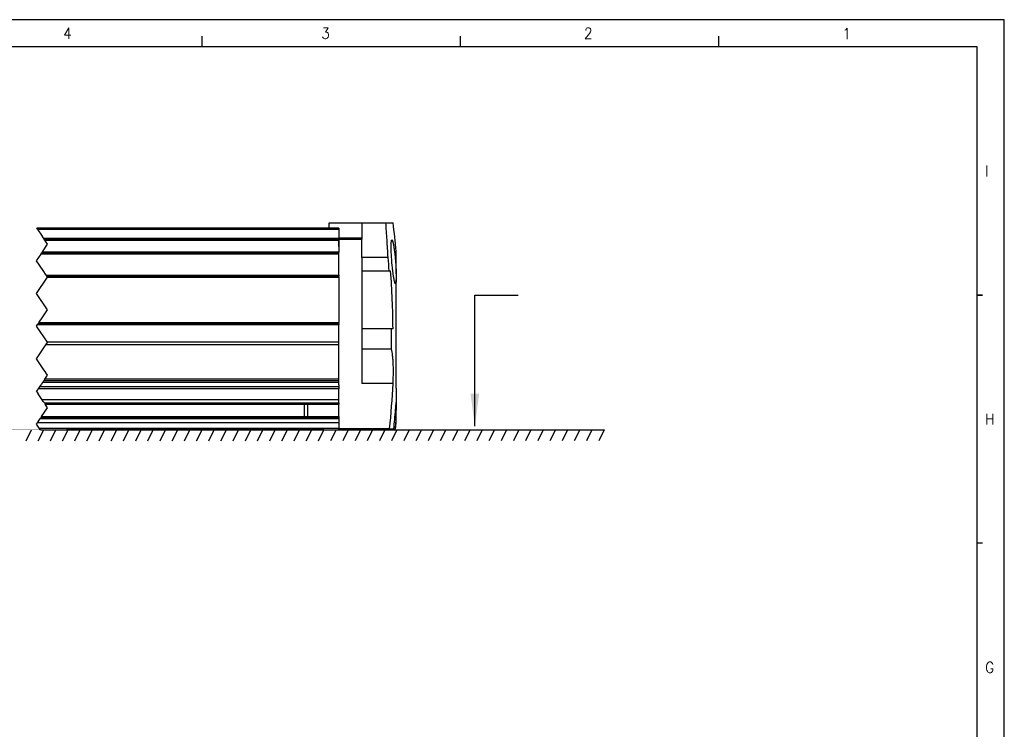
# Model space of a CAD drawing. Header units: millimetres. Extents: x -285 to 970, y -217 to 203.
# Tile 14 of 24: x 128 to 309, y 73 to 203. Entities that reach past the tile are written whole.
import ezdxf

# ---------------------------------------------------------------- set-up
doc = ezdxf.new("R2010")
doc.units = ezdxf.units.MM
doc.linetypes.add('DOT_CENTER', pattern=[14, 12, -1, 0, -1])
doc.layers.add('1', color=7, linetype='Continuous')
doc.styles.add('CONVERTER_11', font='txt.shx', dxfattribs={"width": 0.9})
doc.dimstyles.get("Standard").update_dxf_attribs({"dimtxt": 0.18, "dimasz": 0.18, "dimexe": 0.18, "dimexo": 0.0625, "dimgap": 0.09, "dimtad": 0, "dimtih": 1, "dimtoh": 1, "dimdec": 4, "dimzin": 0, "dimdsep": 46, "dimtxsty": 'Standard', "dimcen": 0.09, "dimadec": 0, "dimazin": 0, "dimtfac": 1, "dimtdec": 4, "dimtofl": 0, "dimtmove": 0, "dimatfit": 3, "dimfxl": 1, "dimtolj": 1, "dimtzin": 0, "dimarcsym": 0})

# ---------------------------------------------------------------- blocks, each defined once
blk = doc.blocks.new('Marco_a2', base_point=(304.21, -212.02))
at = {"layer": '1', "color": 2, "linetype": 'Continuous'}
for p, q in [((309.21, 202.98), (-284.79, 202.98)), ((309.21, -217.02), (309.21, 202.98)), ((161.96, 197.98), (161.96, 199.98)), ((209.38, 197.98), (209.38, 199.98)), ((256.79, 197.98), (256.79, 199.98)), ((305.21, 152.42), (304.21, 152.42)), ((304.21, 152.42), (305.21, 152.42)), ((305.21, 106.87), (304.21, 106.87))]:
    blk.add_line(p, q, dxfattribs=at)
at = {"layer": '1', "color": 7, "linetype": 'Continuous'}
for p, q in [((304.21, 197.98), (-264.79, 197.98)), ((304.21, -212.02), (304.21, 197.98))]:
    blk.add_line(p, q, dxfattribs=at)
at = {"layer": '1', "color": 2, "char_height": 2, "attachment_point": 4, "line_spacing_factor": 1.20048, "style": 'CONVERTER_11'}
for s, insert in [('4', (136.49, 200.47)), ('3', (183.86, 200.47)), ('2', (232.08, 200.49)), ('1', (279.5, 200.41)), ('I', (305.71, 175.2)), ('H', (305.71, 129.65)), ('G', (305.71, 84.09))]:
    blk.add_mtext(s, dxfattribs=dict(at, insert=insert))
blk = doc.blocks.new('Top', base_point=(304.21, -212.02))
blk.add_blockref('Marco_a2', (304.21, -212.02))
blk = doc.blocks.new('REGLA__10', base_point=(-163.4, 127.69))
at = {"color": 7, "linetype": 'Continuous'}
for p, q in [((185.3, 164.69), (131.63, 164.69)), ((185.3, 164.69), (185.3, 165.69)), ((185.3, 165.69), (185.3, 165.69)), ((185.3, 165.69), (191.3, 165.69)), ((185.3, 164.69), (185.3, 165.69)), ((187.1, 164.69), (185.3, 164.69)), ((187.1, 164.69), (187.1, 162.89)), ((191.3, 165.69), (195.7, 165.69)), ((191.3, 165.69), (191.3, 162.89)), ((195.7, 165.69), (197.03, 165.69)), ((132.97, 162.69), (187.1, 162.69)), ((187.1, 162.49), (187.1, 162.69)), ((187.1, 162.69), (191.3, 162.69)), ((191.3, 159.33), (191.3, 162.69)), ((187.1, 162.49), (187.1, 161.32)), ((187.1, 161.32), (187.1, 162.49)), ((187.1, 161.32), (187.1, 160.37)), ((132.58, 160.2), (187.1, 160.2)), ((181.3, 160.28), (187.1, 160.28)), ((187.1, 160.37), (187.1, 160.28)), ((187.1, 160.2), (187.1, 160.28)), ((187.1, 160.03), (187.1, 160.2)), ((187.1, 156.1), (187.1, 160)), ((196.11, 159.33), (191.3, 159.33)), ((191.3, 159.33), (191.3, 156.87)), ((133.5, 155.9), (187.1, 155.9)), ((187.1, 156.06), (187.1, 155.9)), ((187.1, 155.7), (187.1, 155.9)), ((187.1, 155.7), (187.1, 147.4)), ((191.3, 156.87), (196.31, 156.87)), ((191.3, 156.87), (191.3, 146.25)), ((196.31, 156.87), (196.58, 156.87)), ((131.91, 147.2), (187.1, 147.2)), ((187.1, 147.2), (187.1, 147.4)), ((187.1, 147.2), (187.1, 147.03)), ((187.1, 143.77), (187.1, 147)), ((191.3, 146.25), (191.3, 142.51)), ((196.74, 146.25), (191.3, 146.25)), ((197.01, 146.25), (196.74, 146.25)), ((197.6, 145.54), (197.6, 146.26)), ((197.6, 144.1), (197.6, 145.54)), ((187.1, 143.27), (133.3, 143.27)), ((187.1, 143.72), (187.1, 143.77)), ((187.1, 143.27), (187.1, 143.72)), ((187.1, 138.24), (187.1, 143.27)), ((197.6, 140.07), (197.6, 144.1)), ((191.3, 142.51), (191.3, 136.18)), ((196.73, 142.51), (191.3, 142.51)), ((187.1, 138.18), (187.1, 138.24)), ((187.1, 137.9), (187.1, 138.18)), ((187.1, 136.97), (187.1, 137.9)), ((187.1, 135.59), (132.18, 135.59)), ((187.1, 136.38), (132.7, 136.38)), ((132.93, 136.72), (187.1, 136.72)), ((132.95, 136.75), (187.1, 136.75)), ((187.1, 136.97), (133.1, 136.97)), ((187.1, 136.75), (187.1, 136.97)), ((187.1, 136.72), (187.1, 136.75)), ((187.1, 136.5), (187.1, 136.72)), ((187.1, 136.38), (187.1, 136.5)), ((187.1, 135.96), (187.1, 136.38)), ((187.1, 135.96), (187.1, 135.59)), ((187.1, 135.59), (187.1, 135.2)), ((187.1, 135.2), (131.92, 135.2)), ((187.1, 133.2), (187.1, 135.2)), ((187.1, 133.2), (132.63, 133.2)), ((133.15, 132.42), (181.3, 132.42)), ((181.3, 132.42), (187.1, 132.42)), ((187.1, 132.62), (187.1, 133.2)), ((187.1, 132.62), (187.1, 132.42)), ((187.1, 130.12), (187.1, 132.42)), ((132.53, 130.12), (181.3, 130.12)), ((181.3, 130.12), (187.1, 130.12)), ((187.1, 130.12), (187.1, 129.92)), ((197.6, 129.3), (197.6, 131.33)), ((187.1, 128.99), (131.78, 128.99)), ((187.1, 129.71), (132.26, 129.71)), ((187.1, 129.92), (187.1, 129.71)), ((187.1, 129.71), (187.1, 128.99)), ((187.1, 128.99), (187.1, 127.99)), ((132.1, 127.99), (187.1, 127.99)), ((187.1, 127.99), (187.1, 127.89)), ((187.1, 127.69), (187.1, 127.89)), ((192.8, 127.89), (187.1, 127.89)), ((195, 127.89), (192.8, 127.89)), ((194.5, 127.76), (192.8, 127.76)), ((196.39, 127.89), (195, 127.89)), ((196.39, 127.89), (197.17, 127.89)), ((197.17, 127.89), (197.46, 127.89)), ((197.46, 127.89), (197.48, 127.89))]:
    blk.add_line(p, q, dxfattribs=at)
at = {"color": 2, "linetype": 'DOT_CENTER'}
for p, q in [((131.77, 164.49), (131.63, 164.69)), ((131.77, 164.49), (131.81, 164.42)), ((131.81, 164.42), (131.83, 164.39)), ((131.83, 164.39), (132.49, 163.41)), ((132.49, 163.41), (132.61, 163.24)), ((132.61, 163.24), (132.64, 163.19)), ((132.64, 163.19), (132.77, 162.99)), ((132.77, 162.99), (132.79, 162.96)), ((132.79, 162.96), (132.83, 162.89)), ((132.83, 162.89), (132.97, 162.69)), ((133.1, 162.49), (132.97, 162.69)), ((132.7, 160.37), (133.61, 161.74)), ((133.61, 161.74), (133.1, 162.49)), ((131.61, 158.74), (132.41, 159.94)), ((132.41, 159.94), (132.45, 160)), ((132.45, 160), (132.56, 160.17)), ((132.58, 160.2), (132.56, 160.17)), ((132.7, 160.37), (132.58, 160.2)), ((132.81, 156.93), (131.61, 158.74)), ((131.61, 152.74), (133.58, 155.7)), ((133.37, 156.1), (132.81, 156.93)), ((133.37, 156.1), (133.5, 155.9)), ((133.61, 155.74), (133.5, 155.9)), ((133.58, 155.7), (133.61, 155.74)), ((133.61, 149.74), (131.61, 152.74)), ((132.1, 147.48), (132.61, 148.24)), ((132.61, 148.24), (133.61, 149.74)), ((131.61, 146.74), (131.78, 147)), ((132.28, 145.73), (131.61, 146.74)), ((131.91, 147.2), (131.78, 147)), ((131.91, 147.2), (132.05, 147.4)), ((132.05, 147.4), (132.1, 147.48)), ((133.58, 143.77), (132.28, 145.73)), ((131.61, 140.74), (133.3, 143.27)), ((133.3, 143.27), (133.61, 143.74)), ((133.61, 143.74), (133.58, 143.77)), ((132.83, 138.9), (131.61, 140.74)), ((133.27, 138.24), (132.83, 138.9)), ((133.1, 136.97), (133.61, 137.74)), ((133.31, 138.18), (133.27, 138.24)), ((133.49, 137.9), (133.31, 138.18)), ((133.61, 137.74), (133.49, 137.9)), ((131.92, 135.2), (132.18, 135.59)), ((132.18, 135.59), (132.42, 135.96)), ((132.7, 136.38), (132.42, 135.96)), ((132.78, 136.5), (132.7, 136.38)), ((132.78, 136.5), (132.93, 136.72)), ((132.95, 136.75), (132.93, 136.72)), ((133.1, 136.97), (132.95, 136.75)), ((131.61, 134.74), (131.92, 135.2)), ((131.63, 134.69), (131.61, 134.74)), ((131.63, 134.69), (131.88, 134.32)), ((131.9, 134.29), (131.88, 134.32)), ((132.63, 133.2), (131.9, 134.29)), ((132.83, 132.9), (132.63, 133.2)), ((133.02, 132.62), (132.83, 132.9)), ((133.02, 132.62), (133.15, 132.42)), ((133.61, 131.74), (133.15, 132.42)), ((132.53, 130.12), (132.4, 129.92)), ((132.53, 130.12), (133.61, 131.74)), ((131.61, 128.74), (131.78, 128.99)), ((132.1, 127.99), (131.61, 128.74)), ((131.78, 128.99), (132.21, 129.65)), ((132.21, 129.65), (132.26, 129.71)), ((132.26, 129.71), (132.4, 129.92)), ((132.3, 127.69), (132.1, 127.99))]:
    blk.add_line(p, q, dxfattribs=at)
at = {"color": 3, "linetype": 'Continuous'}
for p, q in [((187.1, 164.49), (131.77, 164.49)), ((132.83, 162.89), (187.1, 162.89)), ((191.3, 162.89), (187.1, 162.89)), ((133.1, 162.49), (187.1, 162.49)), ((132.45, 160), (187.1, 160)), ((132.7, 160.37), (187.1, 160.37)), ((133.37, 156.1), (187.1, 156.1)), ((133.58, 155.7), (187.1, 155.7)), ((131.78, 147), (187.1, 147)), ((132.05, 147.4), (187.1, 147.4)), ((187.1, 143.77), (133.58, 143.77)), ((197.03, 136.18), (191.3, 136.18)), ((133.02, 132.62), (187.1, 132.62)), ((197.48, 131.33), (197.6, 131.33)), ((132.4, 129.92), (187.1, 129.92))]:
    blk.add_line(p, q, dxfattribs=at)
at = {"color": 2, "linetype": 'Continuous'}
blk.add_line((132.3, 127.69), (187.1, 127.69), dxfattribs=at)
at = {"color": 7, "linetype": 'Continuous'}
for centre, radius, start, end in [((30.33, 144.81), 168, 5.3449, 7.1419), ((30.33, 144.81), 166.42, 4.155, 5.0073), ((30.33, 144.81), 166.69, 0.4953, 4.1482), ((30.33, 144.81), 166.42, 359.2074, 0.4961), ((30.33, 144.81), 166.92, 354.1846, 357.0376), ((30.33, 144.81), 167.69, 354.2115, 355.3913), ((30.33, 144.81), 167.98, 354.2216, 354.7048), ((30.33, 144.81), 168, 354.2221, 354.655), ((194.5, 128.76), 1, 270, 300.1722)]:
    blk.add_arc(centre, radius, start, end, dxfattribs=at)
for points, knots in [([(196.11, 159.33), (196.08, 159.87), (196.02, 160.94), (195.92, 162.54), (195.82, 164.12), (195.74, 165.17), (195.7, 165.69)], [0, 0, 0, 0, 1.612844, 3.212892, 4.802142, 6.375539, 6.375539, 6.375539, 6.375539]), ([(187.1, 162.89), (187.1, 162.88), (187.1, 162.86), (187.1, 162.82), (187.1, 162.79), (187.1, 162.76), (187.1, 162.73), (187.1, 162.71), (187.1, 162.7), (187.1, 162.7), (187.1, 162.69)], [0, 0, 0, 0, 0.0390169, 0.0765367, 0.1053538, 0.1414214, 0.170252, 0.1847759, 0.196151, 0.2, 0.2, 0.2, 0.2]), ([(191.3, 162.89), (191.3, 162.88), (191.3, 162.86), (191.3, 162.82), (191.3, 162.79), (191.3, 162.76), (191.3, 162.73), (191.3, 162.71), (191.3, 162.7), (191.3, 162.7), (191.3, 162.69)], [0, 0, 0, 0, 0.0390169, 0.0765367, 0.1053538, 0.1414214, 0.170252, 0.1847759, 0.196151, 0.2, 0.2, 0.2, 0.2]), ([(197.47, 154.54), (197.45, 154.55), (197.39, 154.59), (197.36, 154.7), (197.32, 154.83), (197.28, 154.99), (197.22, 155.23), (197.17, 155.52), (197.12, 155.84), (197.07, 156.14), (197.03, 156.4), (197, 156.64), (196.97, 156.88), (196.94, 157.18), (196.9, 157.56), (196.85, 158.02), (196.79, 158.67), (196.74, 159.48), (196.7, 160.26), (196.68, 160.84), (196.67, 161.2), (196.67, 161.49), (196.68, 161.69), (196.68, 161.89), (196.69, 162.11), (196.72, 162.32), (196.74, 162.48), (196.8, 162.52), (196.81, 162.54)], [0, 0, 0, 0, 0.067324, 0.207026, 0.315945, 0.481468, 0.716701, 1.039954, 1.369805, 1.683695, 1.958961, 2.172881, 2.3855, 2.688638, 3.075067, 3.537585, 4.069027, 5.047327, 5.966337, 6.416267, 6.779575, 7.06151, 7.267267, 7.401973, 7.663606, 7.913992, 8.050242, 8.113765, 8.113765, 8.113765, 8.113765]), ([(196.81, 162.54), (196.83, 162.52), (196.89, 162.48), (196.92, 162.37), (196.96, 162.25), (197.01, 162.08), (197.04, 161.91), (197.08, 161.72), (197.12, 161.51), (197.17, 161.23), (197.22, 160.86), (197.3, 160.29), (197.39, 159.51), (197.46, 158.73), (197.51, 158.12), (197.53, 157.74), (197.56, 157.32), (197.58, 156.87), (197.59, 156.51), (197.6, 156.34)], [0, 0, 0, 0, 0.067227, 0.206407, 0.314928, 0.47981, 0.714096, 0.849378, 1.057148, 1.342548, 1.710789, 2.167139, 3.087588, 4.065739, 4.522209, 4.910353, 5.221667, 5.768957, 6.280033, 6.280033, 6.280033, 6.280033]), ([(181.3, 160.28), (181.29, 160.27), (181.28, 160.26), (181.26, 160.24), (181.24, 160.23), (181.23, 160.21), (181.22, 160.2), (181.21, 160.2), (181.21, 160.2)], [0, 0, 0, 0, 0.028269, 0.0570484, 0.0821232, 0.107068, 0.1157454, 0.1255895, 0.1255895, 0.1255895, 0.1255895]), ([(181.3, 160.28), (181.3, 160.28), (181.3, 160.26), (181.3, 160.23), (181.3, 160.21), (181.3, 160.2)], [0, 0, 0, 0, 0.01413409, 0.04101734, 0.08549661, 0.08549661, 0.08549661, 0.08549661]), ([(187.1, 160), (187.1, 160), (187.1, 160.01), (187.1, 160.03), (187.1, 160.03)], [0, 0, 0, 0, 0.01846974, 0.0363958, 0.0363958, 0.0363958, 0.0363958]), ([(197.6, 156.34), (197.6, 156.84), (197.6, 157.86), (197.6, 159.05), (197.6, 159.92), (197.6, 160.28), (197.6, 160.46)], [0, 0, 0, 0, 1.50034, 3.047712, 3.581186, 4.114661, 4.114661, 4.114661, 4.114661]), ([(187.1, 156.1), (187.1, 156.09), (187.1, 156.09), (187.1, 156.08), (187.1, 156.07), (187.1, 156.06), (187.1, 156.06)], [0, 0, 0, 0, 0.00914612, 0.01827311, 0.02736186, 0.03639336, 0.03639336, 0.03639336, 0.03639336]), ([(197.6, 156.34), (197.6, 156.24), (197.6, 156.04), (197.6, 155.75), (197.6, 155.48), (197.6, 155.31), (197.6, 155.22)], [0, 0, 0, 0, 0.293227, 0.615131, 0.861021, 1.120506, 1.120506, 1.120506, 1.120506]), ([(197.6, 155.22), (197.6, 155.12), (197.59, 154.95), (197.56, 154.74), (197.54, 154.59), (197.49, 154.55), (197.47, 154.54)], [0, 0, 0, 0, 0.2958744, 0.513453, 0.6496362, 0.7130302, 0.7130302, 0.7130302, 0.7130302]), ([(197.6, 146.26), (197.6, 147.86), (197.6, 150.84), (197.6, 153.83), (197.6, 155.22)], [0, 0, 0, 0, 4.775798, 8.95746, 8.95746, 8.95746, 8.95746]), ([(187.1, 147.03), (187.1, 147.03), (187.1, 147.02), (187.1, 147.01), (187.1, 147.01), (187.1, 147), (187.1, 147)], [0, 0, 0, 0, 0.0090315, 0.01812025, 0.02724723, 0.03639336, 0.03639336, 0.03639336, 0.03639336]), ([(197.03, 136.18), (197.04, 136.51), (197.07, 137.16), (197.09, 138.12), (197.09, 139.04), (197.06, 139.9), (197.01, 140.69), (196.94, 141.37), (196.86, 141.97), (196.78, 142.32), (196.73, 142.51)], [0, 0, 0, 0, 0.985902, 1.951591, 2.877474, 3.74694, 4.541537, 5.248612, 5.786835, 6.350145, 6.350145, 6.350145, 6.350145]), ([(197.6, 135.33), (197.6, 136.09), (197.6, 137.67), (197.6, 139.25), (197.6, 140.07)], [0, 0, 0, 0, 2.263149, 4.737877, 4.737877, 4.737877, 4.737877]), ([(197.6, 135.33), (197.6, 135.29), (197.6, 135.19), (197.6, 134.96), (197.6, 134.62), (197.6, 134.16), (197.6, 133.69), (197.6, 133.25), (197.6, 132.96), (197.6, 132.78), (197.6, 132.72), (197.6, 132.69)], [0, 0, 0, 0, 0.128013, 0.304482, 0.674225, 1.171573, 1.660263, 2.109472, 2.469266, 2.551664, 2.644967, 2.644967, 2.644967, 2.644967]), ([(180.8, 130.12), (180.8, 130.14), (180.8, 130.17), (180.8, 130.27), (180.8, 130.43), (180.8, 130.68), (180.8, 130.96), (180.8, 131.25), (180.8, 131.5), (180.8, 131.7), (180.8, 131.89), (180.8, 132.08), (180.8, 132.25), (180.8, 132.36), (180.8, 132.4), (180.8, 132.42)], [0, 0, 0, 0, 0.048875, 0.095771, 0.296409, 0.54715, 0.833225, 1.137419, 1.401346, 1.60147, 1.727668, 1.978384, 2.178991, 2.238957, 2.3, 2.3, 2.3, 2.3]), ([(181.3, 132.42), (181.3, 132.34), (181.3, 132.16), (181.3, 131.88), (181.3, 131.58), (181.3, 131.26), (181.3, 130.95), (181.3, 130.67), (181.3, 130.4), (181.3, 130.22), (181.3, 130.12)], [0, 0, 0, 0, 0.252085, 0.533147, 0.834295, 1.145892, 1.507824, 1.760758, 2.001128, 2.3, 2.3, 2.3, 2.3]), ([(197.48, 131.33), (197.49, 131.44), (197.51, 131.67), (197.54, 132.02), (197.57, 132.36), (197.59, 132.59), (197.6, 132.69)], [0, 0, 0, 0, 0.320061, 0.689926, 1.054238, 1.360159, 1.360159, 1.360159, 1.360159]), ([(197.6, 132.69), (197.6, 132.5), (197.6, 132.04), (197.6, 131.59), (197.6, 131.33)], [0, 0, 0, 0, 0.577392, 1.355034, 1.355034, 1.355034, 1.355034]), ([(197.6, 129.16), (197.6, 129.18), (197.6, 129.23), (197.6, 129.28), (197.6, 129.3)], [0, 0, 0, 0, 0.0611601, 0.1466607, 0.1466607, 0.1466607, 0.1466607]), ([(192.8, 127.76), (192.8, 127.76), (192.8, 127.78), (192.8, 127.8), (192.8, 127.84), (192.8, 127.88), (192.8, 127.89)], [0, 0, 0, 0, 0.0155409, 0.0340358, 0.0794863, 0.1354813, 0.1354813, 0.1354813, 0.1354813])]:
    blk.add_open_spline(points, degree=3, knots=knots, dxfattribs=at)
at = {"color": 3, "linetype": 'Continuous'}
blk.add_open_spline([(194.5, 127.76), (194.5, 127.78), (194.5, 127.82), (194.5, 127.87), (194.5, 127.89)], degree=3, knots=[0, 0, 0, 0, 0.0567225, 0.1354813, 0.1354813, 0.1354813, 0.1354813], dxfattribs=at)
blk = doc.blocks.new('Regla_G2_cm340-T__12', base_point=(-163.4, 127.69))
blk.add_blockref('REGLA__10', (-163.4, 127.69))
blk = doc.blocks.new('E', base_point=(17, 145.236))
at = {"layer": '1', "color": 2, "linetype": 'Continuous'}
for p, q in [((129.662, 125.695), (130.662, 127.695)), ((131.898, 125.695), (132.898, 127.695)), ((134.134, 125.695), (135.134, 127.695)), ((136.37, 125.695), (137.37, 127.695)), ((184.328, 127.695), (137.1, 127.695)), ((138.607, 125.695), (139.607, 127.695)), ((140.843, 125.695), (141.843, 127.695)), ((143.079, 125.695), (144.079, 127.695)), ((145.315, 125.695), (146.315, 127.695)), ((147.551, 125.695), (148.551, 127.695)), ((149.787, 125.695), (150.787, 127.695)), ((152.023, 125.695), (153.023, 127.695)), ((154.259, 125.695), (155.259, 127.695)), ((156.495, 125.695), (157.495, 127.695)), ((158.731, 125.695), (159.731, 127.695)), ((160.967, 125.695), (161.967, 127.695)), ((163.203, 125.695), (164.203, 127.695)), ((165.439, 125.695), (166.439, 127.695)), ((167.675, 125.695), (168.675, 127.695)), ((169.912, 125.695), (170.912, 127.695)), ((172.148, 125.695), (173.148, 127.695)), ((174.384, 125.695), (175.384, 127.695)), ((176.62, 125.695), (177.62, 127.695)), ((178.856, 125.695), (179.856, 127.695)), ((181.092, 125.695), (182.092, 127.695)), ((183.328, 125.695), (184.328, 127.695))]:
    blk.add_line(p, q, dxfattribs=at)
at = {"layer": '1', "color": 2, "linetype": 'Continuous', "const_width": 0.1}
blk.add_lwpolyline([(-194.216, 127.695), (132.3, 127.695)], dxfattribs=at)
at = {"layer": '1', "color": 2}
blk.add_solid([(211.244, 134.346), (212.824, 134.346), (212.034, 128.346)], dxfattribs=at)
blk.add_blockref('Regla_G2_cm340-T__12', (-163.401, 127.695))
at = {"layer": '1', "color": 2, "linetype": 'Continuous', "has_arrowhead": 0}
blk.add_leader([(212.034, 128.346), (212.034, 152.425), (219.978, 152.425)], dimstyle='Standard', dxfattribs=at)

msp = doc.modelspace()

# ---------------------------------------------------------------- linework, layer by layer
at = {"layer": '1', "color": 2, "linetype": 'Continuous'}
for p, q in [((186.56, 127.69), (185.56, 125.69)), ((187.1, 127.69), (235.76, 127.69)), ((188.8, 127.69), (187.8, 125.69)), ((191.04, 127.69), (190.04, 125.69)), ((193.27, 127.69), (192.27, 125.69)), ((195.51, 127.69), (194.51, 125.69)), ((197.74, 127.69), (196.74, 125.69)), ((199.98, 127.69), (198.98, 125.69)), ((202.22, 127.69), (201.22, 125.69)), ((204.45, 127.69), (203.45, 125.69)), ((206.69, 127.69), (205.69, 125.69)), ((208.92, 127.69), (207.92, 125.69)), ((211.16, 127.69), (210.16, 125.69)), ((213.4, 127.69), (212.4, 125.69)), ((215.63, 127.69), (214.63, 125.69)), ((217.87, 127.69), (216.87, 125.69)), ((220.11, 127.69), (219.11, 125.69)), ((222.34, 127.69), (221.34, 125.69)), ((224.58, 127.69), (223.58, 125.69)), ((226.81, 127.69), (225.81, 125.69)), ((229.05, 127.69), (228.05, 125.69)), ((231.29, 127.69), (230.29, 125.69)), ((233.52, 127.69), (232.52, 125.69)), ((235.76, 127.69), (234.76, 125.69))]:
    msp.add_line(p, q, dxfattribs=at)

# ---------------------------------------------------------------- block references
for name, p in [('Top', (304.21, -212.02)), ('E', (17, 145.24))]:
    msp.add_blockref(name, p)

doc.saveas('drawing.dxf')
